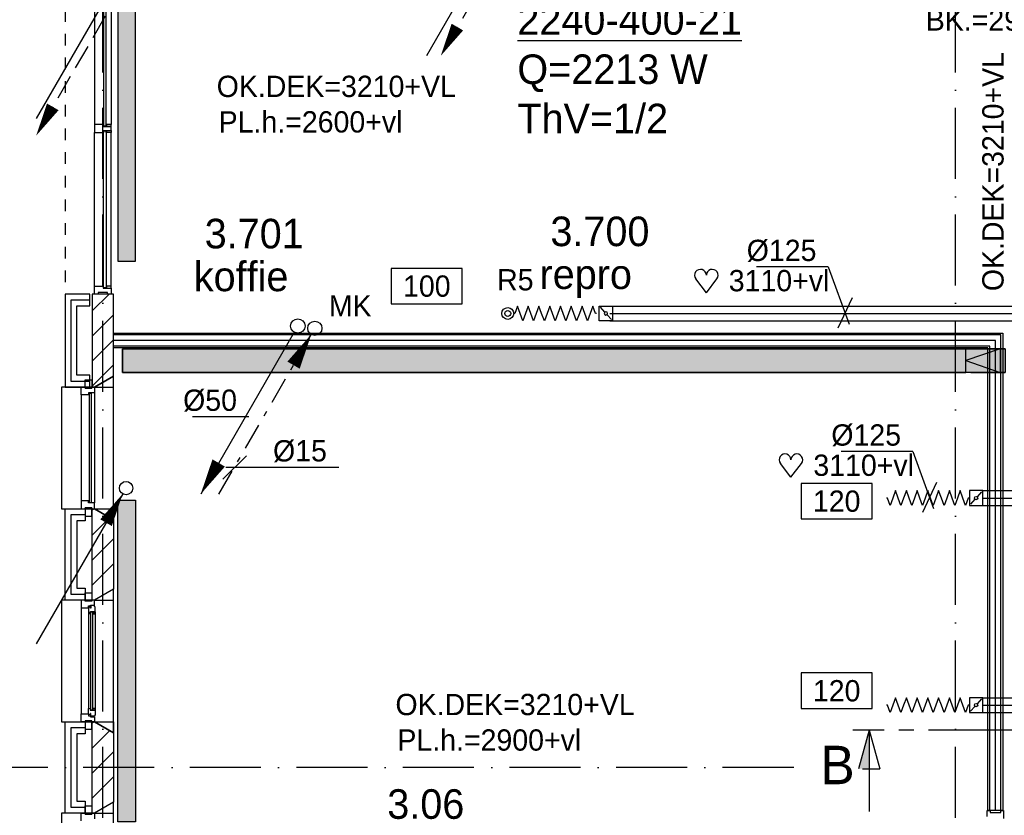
# Model space of a CAD drawing. Extents: x -36528 to 124080, y 290752 to 374852.
# Tile 27 of 66: x 44441 to 52758, y 328867 to 335591. Entities that reach past the tile are written whole.
import ezdxf
from ezdxf.enums import TextEntityAlignment as Align

# ---------------------------------------------------------------- set-up
doc = ezdxf.new("R2010")
doc.units = 0
doc.header["$LTSCALE"] = 100
for name, pattern in [('CENTER2', [11.25, 7.5, -1.25, 1.25, -1.25]), ('DASHDOT', [9, 6, -1.5, 0, -1.5]), ('HIDDEN', [2, 1, -1]), ('LURETOUR', [6, 4, -2])]:
    doc.linetypes.add(name, pattern=pattern)
doc.layers.get('0').update_dxf_attribs({"linetype": 'CONTINUOUS'})
for name, color, linetype in [('AL$2----_STEMPEL', 7, 'CONTINUOUS'), ('AL$7----_STRAMIEN', 1, 'DASHDOT'), ('AL$8----_HULPLIJNEN', 2, 'CONTINUOUS'), ('AL21----_BUITENWAND', 4, 'CONTINUOUS'), ('AL21K---_ISOLATIE', 1, 'CONTINUOUS'), ('AL22----_BINNENWAND', 7, 'CONTINUOUS'), ('AL27----_DAKEN', 7, 'CONTINUOUS'), ('AL28----_KONSTRUKTIE', 3, 'CONTINUOUS'), ('AL31----_BUITENKOZ', 7, 'CONTINUOUS'), ('AL32----_BINNENKOZ', 7, 'CONTINUOUS'), ('ALL-----_REFLIJNEN', 8, 'CONTINUOUS'), ('ALXA3---_VOLZWART', 14, 'CONTINUOUS'), ('ALXAB---_PREFABBETON', 1, 'CONTINUOUS'), ('ALXOU---_GLAS', 7, 'CONTINUOUS'), ('BOUW', 8, 'CONTINUOUS'), ('DOORSNEDE', 1, 'CONTINUOUS'), ('KABELGGOOT1', 8, 'CONTINUOUS'), ('WI561---', 1, 'CONTINUOUS'), ('WL524---', 4, 'CONTINUOUS'), ('WL531---', 4, 'CONTINUOUS'), ('WL5448--', 4, 'CONTINUOUS'), ('WL561---', 4, 'CONTINUOUS'), ('WL561---_AANVOER', 4, 'CONTINUOUS'), ('WL561---_RETOUR', 4, 'CONTINUOUS'), ('WL570---', 3, 'CONTINUOUS'), ('WL570---_HARTLIJN', 7, 'CONTINUOUS'), ('WL570---_RETOUR', 3, 'CONTINUOUS'), ('WM570---', 1, 'CONTINUOUS')]:
    doc.layers.add(name, color=color, linetype=linetype)
doc.styles.add('BURO-018', font='BUROFONT.shx', dxfattribs={"height": 180})
doc.styles.add('BURO-025', font='BUROFONT.shx', dxfattribs={"height": 250})
doc.styles.add('BURO-050', font='BUROFONT.shx', dxfattribs={"height": 500})

# ---------------------------------------------------------------- blocks, each defined once
blk = doc.blocks.new('2322401')
at = {"color": 0, "linetype": 'CONTINUOUS'}
for p, q in [((-0.5, 0.5, 1), (-0.5, 0.5)), ((-0.5, 0.5, 1), (-0.5, -0.5, 1)), ((0.5, 0.5, 1), (-0.5, 0.5, 1)), ((0.5, 0.5), (-0.5, 0.5)), ((-0.5, 0.5), (-0.5, -0.5)), ((0.5, 0.5, 1), (0.5, 0.5)), ((0.5, -0.5, 1), (0.5, 0.5, 1)), ((0.5, -0.5), (0.5, 0.5)), ((-0.5, -0.5, 1), (-0.5, -0.5)), ((-0.5, -0.5, 1), (0.5, -0.5, 1)), ((-0.5, -0.5), (0.5, -0.5)), ((0.5, -0.5, 1), (0.5, -0.5))]:
    blk.add_line(p, q, dxfattribs=at)
blk = doc.blocks.new('CVHATCH1')
at = {"color": 0, "linetype": 'CONTINUOUS'}
blk.add_solid([(-0.5, -0.5), (0.5, -0.5), (-0.5, 0.5), (0.5, 0.5)], dxfattribs=at)
blk = doc.blocks.new('LDV2108')
at = {"color": 0, "linetype": 'CONTINUOUS'}
for p, q in [((-0.25, -0.433), (-1.187, -2.057)), ((-1.562, -2.706), (-2.5, -4.33)), ((-2.875, -4.98), (-3.812, -6.603)), ((-4.187, -7.253), (-5.125, -8.877)), ((-5.5, -9.526), (-6.437, -11.15))]:
    blk.add_line(p, q, dxfattribs=at)
blk.add_lwpolyline([(-6.75, -11.691, 0, 1, 0), (-5.5, -9.526, 1, 1, 0)], format="xyseb", dxfattribs=at)
blk.add_circle((0, 0), 0.5, dxfattribs=at)
blk = doc.blocks.new('LDV4107')
at = {"color": 0, "linetype": 'CONTINUOUS'}
blk.add_line((-0.25, -0.433), (-6.75, -11.691), dxfattribs=at)
blk.add_lwpolyline([(-0.25, -0.433, 0, 1, 0), (-1.5, -2.598, 1, 1, 0)], format="xyseb", dxfattribs=at)
blk.add_circle((0, 0), 0.5, dxfattribs=at)
blk = doc.blocks.new('LU-1D-K-7D')
at = {"color": 0, "linetype": 'CONTINUOUS'}
for p, q in [((-0.5, 62.5), (0.5, 62.5)), ((-0.5, -62.5), (0.5, -62.5))]:
    blk.add_line(p, q, dxfattribs=at)
at = {"layer": 'WL570---_HARTLIJN', "linetype": 'CENTER2'}
blk.add_line((-0.5, 0), (0.5, 0), dxfattribs=at)
blk = doc.blocks.new('LU-ORND')
at = {"color": 0, "linetype": 'CONTINUOUS'}
for p, q in [((-3, 1.5), (-3, -1.5)), ((3, 1.5), (-3, 1.5)), ((3, -1.5), (3, 1.5)), ((-3, -1.5), (3, -1.5))]:
    blk.add_line(p, q, dxfattribs=at)
blk = doc.blocks.new('LU-1D-F-7D2BC')
at = {"color": 0, "linetype": 'CONTINUOUS'}
for p, q in [((-350, 0), (-341.2, 0)), ((-341.2, 0), (-318.5, 62.5)), ((-318.5, 62.5), (-295.7, 0)), ((-295.7, 0), (-273, -62.5)), ((-273, -62.5), (-250.2, 0)), ((-250.2, 0), (-227.5, 62.5)), ((-227.5, 62.5), (-204.7, 0)), ((-204.7, 0), (-182, -62.5)), ((-182, -62.5), (-159.2, 0)), ((-159.2, 0), (-136.5, 62.5)), ((-136.5, 62.5), (-113.7, 0)), ((-113.7, 0), (-91, -62.5)), ((-91, -62.5), (-68.2, 0)), ((-68.2, 0), (-45.5, 62.5)), ((-45.5, 62.5), (-22.7, 0)), ((-22.7, 0), (0, -62.5)), ((0, -62.5), (22.7, 0)), ((22.7, 0), (45.5, 62.5)), ((45.5, 62.5), (68.2, 0)), ((68.2, 0), (91, -62.5)), ((91, -62.5), (113.7, 0)), ((113.7, 0), (136.5, 62.5)), ((136.5, 62.5), (159.2, 0)), ((159.2, 0), (182, -62.5)), ((182, -62.5), (204.7, 0)), ((204.7, 0), (227.5, 62.5)), ((227.5, 62.5), (250.2, 0)), ((250.2, 0), (273, -62.5)), ((273, -62.5), (295.7, 0)), ((295.7, 0), (318.5, 62.5)), ((318.5, 62.5), (341.2, 0)), ((341.2, 0), (350, 0))]:
    blk.add_line(p, q, dxfattribs=at)
blk = doc.blocks.new('LU-1D-KL-7D70')
at = {"color": 0, "linetype": 'CONTINUOUS'}
for p, q in [((-56.4, 62.5), (-56.4, -62.5)), ((56.4, 62.5), (-56.4, 62.5)), ((47, 52), (9.5, 10.5)), ((56.4, -62.5), (56.4, 62.5)), ((-56.4, -62.5), (56.4, -62.5)), ((-9.5, -10.5), (-47, -52))]:
    blk.add_line(p, q, dxfattribs=at)
blk.add_circle((0, 0), 14.1, dxfattribs=at)
blk = doc.blocks.new('*U30', base_point=(73844.3, 38488.7))
at = {"layer": 'WM570---', "linetype": 'CONTINUOUS'}
for p, q in [((73703.4, 38877), (73097, 38877)), ((73703.4, 38877), (73878.4, 38394.7)), ((73904, 38616.4), (73784.6, 38361))]:
    blk.add_line(p, q, dxfattribs=at)
at = {"layer": 'WM570---', "linetype": 'CONTINUOUS', "style": 'BURO-018'}
blk.add_text('%%c125', height=180, dxfattribs=at).set_placement((73603.4, 38927), align=Align.RIGHT)
blk = doc.blocks.new('HART')
at = {"color": 1}
for q in [(-39.7, 52.4), (39.7, 52.4)]:
    blk.add_line((0, 0), q, dxfattribs=at)
for centre, start, end in [((-22.1, 65.7), 0, 217.1867), ((22.1, 65.7), 322.8133, 180)]:
    blk.add_arc(centre, 22.1, start, end, dxfattribs=at)
blk = doc.blocks.new('LU-ORNAM-646410')
at = {"color": 0, "linetype": 'CONTINUOUS'}
for radius in [50, 25]:
    blk.add_circle((0, 0), radius, dxfattribs=at)
blk = doc.blocks.new('A$C1BA57ECC')
at = {"layer": 'WL570---_RETOUR', "rotation": 269.9999999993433}
blk.add_blockref('LU-ORNAM-646410', (50, 50), dxfattribs=at)
blk = doc.blocks.new('EH100001')
at = {"linetype": 'BYBLOCK'}
for p, q in [((1, 0.5, 1), (0, 0.5, 1)), ((0, -0.5, 1), (1, -0.5, 1))]:
    blk.add_line(p, q, dxfattribs=at)
blk.add_lwpolyline([(0, -0.5), (1, 0), (0, 0.5)], dxfattribs=at)
blk.add_lwpolyline([(0, -0.5), (1, 0), (0, 0.5)], dxfattribs=at)
blk.add_lwpolyline([(1, -0.5), (0, -0.5), (0, 0.5), (1, 0.5)], close=True, dxfattribs=at)
at = {"linetype": 'BYBLOCK', "invisible_edges": 15}
for points in [[(1, -0.5), (0, -0.5), (0, 0.5), (1, 0.5)], [(0, 0.5), (1, 0.5), (1, 0.5, 1), (0, 0.5, 1)], [(0, -0.5, 1), (1, -0.5, 1), (1, -0.5), (0, -0.5)]]:
    blk.add_3dface(points, dxfattribs=at)
blk = doc.blocks.new('EH100000')
at = {"linetype": 'BYBLOCK'}
for p, q in [((1, 0.5), (0, 0.5)), ((1, 0.5, 1), (0, 0.5, 1)), ((0, -0.5, 1), (1, -0.5, 1)), ((1, -0.5), (0, -0.5))]:
    blk.add_line(p, q, dxfattribs=at)
at = {"linetype": 'BYBLOCK', "invisible_edges": 15}
for points in [[(1, -0.5), (0, -0.5), (0, 0.5), (1, 0.5)], [(0, 0.5), (1, 0.5), (1, 0.5, 1), (0, 0.5, 1)], [(0, -0.5, 1), (1, -0.5, 1), (1, -0.5), (0, -0.5)]]:
    blk.add_3dface(points, dxfattribs=at)
blk = doc.blocks.new('EH100005')
blk.add_lwpolyline([(-1, -0.5), (0, -0.5), (0, 0.5), (-1, 0.5)])
blk = doc.blocks.new('A$C7963572E')
at = {"layer": 'KABELGGOOT1'}
h = blk.add_hatch(dxfattribs=at)
h.set_pattern_fill('DOTS', color=256, scale=40, style=0)
h.set_pattern_definition([(0, (-45308.325, 84550.306), (31.75, 63.5), [0, -63.5])])
h.paths.add_polyline_path([(7123.5, 22449), (7456.6, 22449), (7456.6, 22650), (0, 22650), (0, 22449)])
at = {"layer": 'KABELGGOOT1', "elevation": 3650}
blk.add_lwpolyline([(0, 22650), (7456.6, 22650), (7456.6, 22449), (0, 22449)], close=True, dxfattribs=at)
at = {"layer": 'KABELGGOOT1', "xscale": 60, "yscale": 200, "zscale": 60, "rotation": 180}
blk.add_blockref('EH100005', (0, 22550, 3650), dxfattribs=at)
at = {"layer": 'KABELGGOOT1', "xscale": 7121.000000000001, "yscale": 200, "zscale": 60}
blk.add_blockref('EH100000', (2.5, 22549, 3040), dxfattribs=at)
at = {"layer": 'KABELGGOOT1', "extrusion": (0.707107, 0, 0.707107), "xscale": 410.1219330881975, "yscale": 200, "zscale": 60, "rotation": 90}
blk.add_blockref('EH100001', (22550, -3297.9, 7187), dxfattribs=at)
blk = doc.blocks.new('LDV4109')
at = {"color": 0, "linetype": 'CONTINUOUS'}
for p, q in [((-1.125, -1.949), (-0.25, -0.433)), ((-1.688, -2.923), (-1.5, -2.598)), ((-3, -5.196), (-2.063, -3.572)), ((-3.563, -6.17), (-3.375, -5.846)), ((-4.875, -8.444), (-3.938, -6.82)), ((-5.438, -9.418), (-5.25, -9.093)), ((-6.75, -11.691), (-5.813, -10.068))]:
    blk.add_line(p, q, dxfattribs=at)
blk.add_lwpolyline([(-0.25, -0.433, 0, 1, 0), (-1.5, -2.598, 1, 1, 0)], format="xyseb", dxfattribs=at)
blk.add_circle((0, 0), 0.5, dxfattribs=at)
blk = doc.blocks.new('LDV2121')
at = {"color": 0, "linetype": 'CONTINUOUS'}
blk.add_line((-0.25, -0.433), (-6.75, -11.691), dxfattribs=at)
blk.add_lwpolyline([(-6.75, -11.691, 0, 1, 0), (-5.5, -9.526, 1, 1, 0)], format="xyseb", dxfattribs=at)
blk.add_circle((0, 0), 0.5, dxfattribs=at)
blk = doc.blocks.new('CVRINFO2')
at = {"color": 0, "linetype": 'CONTINUOUS', "style": 'BURO-025'}
for tag, p in [('CV_TEXT125', (0, 0)), ('CV_TEXT225', (0, -4.167)), ('CV_TEXT325', (0, -8.333)), ('CV_TEXT425', (0, -12.5))]:
    blk.add_attdef(tag, p, '', height=2.5, dxfattribs=at)

msp = doc.modelspace()

# ---------------------------------------------------------------- linework, layer by layer
at = {"layer": 'AL$2----_STEMPEL', "color": 8}
for p, q in [((45103.848, 334705.157), (45074.348, 334705.157)), ((45074.348, 334705.157), (45074.348, 334638.157)), ((45146.348, 334705.157), (45103.848, 334705.157)), ((45146.348, 334688.157), (45146.348, 334705.157)), ((45175.348, 334688.157), (45146.348, 334688.157)), ((45146.348, 334638.157), (45146.348, 334655.157)), ((45146.348, 334655.157), (45213.348, 334655.157)), ((45213.348, 334688.157), (45175.348, 334688.157)), ((45213.348, 334655.157), (45213.348, 334688.157)), ((45074.348, 334638.157), (45146.348, 334638.157))]:
    msp.add_line(p, q, dxfattribs=at)
at = {"layer": 'AL$7----_STRAMIEN', "color": 1}
msp.add_line((45144.348, 302741.907), (45144.348, 356571.726), dxfattribs=at)
for points in [[(52344.348, 302741.907), (52344.348, 371420.208)], [(50978.475, 329271.726), (14844.348, 329271.726), (-6306.538, 329271.726)]]:
    msp.add_lwpolyline(points, dxfattribs=at)
at = {"layer": 'AL$8----_HULPLIJNEN', "color": 8}
for p, q in [((45234.348, 332579.102), (45074.348, 332486.726)), ((45234.348, 332486.726), (45234.348, 332579.102)), ((45074.348, 332486.726), (45234.348, 332486.726)), ((45074.348, 331456.726), (45234.348, 331456.726)), ((45234.348, 331364.35), (45074.348, 331456.726)), ((45234.348, 331456.726), (45234.348, 331364.35)), ((45234.348, 330779.102), (45074.348, 330686.726)), ((45234.348, 330686.726), (45234.348, 330779.102)), ((45074.348, 330686.726), (45234.348, 330686.726)), ((45074.348, 329656.726), (45234.348, 329656.726)), ((45234.348, 329564.35), (45074.348, 329656.726)), ((45234.348, 329656.726), (45234.348, 329564.35)), ((45234.348, 328979.102), (45074.348, 328886.726)), ((45234.348, 328886.726), (45234.348, 328979.102)), ((45074.348, 328886.726), (45234.348, 328886.726))]:
    msp.add_line(p, q, dxfattribs=at)
at = {"layer": 'AL21----_BUITENWAND', "color": 8}
for p, q in [((45034.348, 333271.725), (44824.348, 333271.725)), ((44824.348, 333271.725), (44824.348, 332486.726)), ((45034.348, 333171.725), (45034.348, 333271.725)), ((44924.348, 332586.726), (44924.348, 333171.725)), ((44924.348, 333171.725), (45034.348, 333171.725)), ((45034.348, 332586.726), (44924.348, 332586.726)), ((45034.348, 332486.726), (45034.348, 332586.726)), ((44824.348, 332486.726), (45034.348, 332486.726)), ((44824.348, 330686.726), (44824.348, 331456.726)), ((44824.348, 331456.726), (44993.349, 331456.726)), ((44993.349, 331456.726), (44993.349, 331356.726)), ((44993.349, 331356.726), (44924.348, 331356.726)), ((44924.348, 331356.726), (44924.348, 330786.726)), ((44924.348, 330786.726), (44993.349, 330786.726)), ((44993.349, 330786.726), (44993.349, 330686.726)), ((44993.349, 330686.726), (44824.348, 330686.726)), ((44824.348, 328886.726), (44824.348, 329656.726)), ((44824.348, 329656.726), (44993.349, 329656.726)), ((44993.349, 329656.726), (44993.349, 329556.726)), ((44993.349, 329556.726), (44924.348, 329556.726)), ((44924.348, 329556.726), (44924.348, 328986.726)), ((44924.348, 328986.726), (44993.349, 328986.726)), ((44993.349, 328986.726), (44993.349, 328886.726)), ((44993.349, 328886.726), (44824.348, 328886.726))]:
    msp.add_line(p, q, dxfattribs=at)
at = {"layer": 'AL21K---_ISOLATIE', "color": 8, "linetype": 'CONTINUOUS'}
for p, q in [((45054.348, 330786.726), (45054.348, 331356.726)), ((45054.348, 328986.726), (45054.348, 329556.726))]:
    msp.add_line(p, q, dxfattribs=at)
at = {"layer": 'AL22----_BINNENWAND', "color": 8}
for p, q in [((45234.348, 332816.725), (45234.348, 332941.725)), ((45234.348, 332941.725), (52744.348, 332941.725)), ((52744.348, 332941.725), (52744.349, 328907.726)), ((52619.348, 332816.725), (45234.348, 332816.725)), ((52619.349, 328907.726), (52619.348, 332816.725)), ((52744.349, 328907.726), (52619.349, 328907.726))]:
    msp.add_line(p, q, dxfattribs=at)
at = {"layer": 'AL22----_BINNENWAND', "color": 8, "linetype": 'CONTINUOUS'}
for p, q in [((52729.348, 332926.725), (45234.348, 332926.725)), ((52729.349, 328907.726), (52729.348, 332926.725)), ((52634.348, 332831.725), (45234.348, 332831.725)), ((52634.349, 328907.726), (52634.348, 332831.725))]:
    msp.add_line(p, q, dxfattribs=at)
at = {"layer": 'AL27----_DAKEN', "color": 8, "linetype": 'HIDDEN'}
msp.add_line((44824.348, 336071.726), (44824.348, 333271.725), dxfattribs=at)
at = {"layer": 'AL28----_KONSTRUKTIE', "color": 8, "linetype": 'CONTINUOUS'}
for p, q in [((45234.348, 333271.725), (45054.348, 333271.725)), ((45054.348, 333271.725), (45054.348, 332486.726)), ((45234.348, 332579.102), (45234.348, 333271.725)), ((45074.348, 332486.726), (45234.348, 332579.102)), ((45054.348, 332486.726), (45074.348, 332486.726))]:
    msp.add_line(p, q, dxfattribs=at)
at = {"layer": 'AL28----_KONSTRUKTIE', "color": 8}
for p, q in [((45054.348, 331456.726), (45074.348, 331456.726)), ((45054.348, 330686.726), (45054.348, 331456.726)), ((45074.348, 331456.726), (45234.348, 331364.35)), ((45234.348, 331364.35), (45234.348, 330779.102)), ((45234.348, 330779.102), (45074.348, 330686.726)), ((45074.348, 330686.726), (45054.348, 330686.726)), ((45054.348, 329656.726), (45074.348, 329656.726)), ((45054.348, 328886.726), (45054.348, 329656.726)), ((45074.348, 329656.726), (45234.348, 329564.35)), ((45234.348, 329564.35), (45234.348, 328979.102)), ((45234.348, 328979.102), (45074.348, 328886.726)), ((45074.348, 328886.726), (45054.348, 328886.726))]:
    msp.add_line(p, q, dxfattribs=at)
at = {"layer": 'AL31----_BUITENKOZ', "color": 8}
for p, q in [((45074.348, 336004.657), (45074.348, 334705.157)), ((45213.348, 336004.657), (45213.348, 334705.157)), ((45150.348, 334705.157), (45146.348, 334705.157)), ((45146.348, 334705.157), (45146.348, 334688.157)), ((45146.348, 334688.157), (45175.348, 334688.157)), ((45146.348, 334638.157), (45146.348, 334655.157)), ((45146.348, 334655.157), (45175.348, 334655.157)), ((45150.348, 334692.157), (45150.348, 334705.157)), ((45171.348, 334692.157), (45150.348, 334692.157)), ((45171.348, 334651.157), (45150.348, 334651.157)), ((45150.348, 334651.157), (45150.348, 334638.157)), ((45175.348, 334705.157), (45171.348, 334705.157)), ((45171.348, 334705.157), (45171.348, 334692.157)), ((45171.348, 334638.157), (45171.348, 334651.157)), ((45213.348, 334705.157), (45175.348, 334705.157)), ((45175.348, 334705.157), (45175.348, 334688.157)), ((45175.348, 334688.157), (45175.348, 334705.157)), ((45175.348, 334688.157), (45213.348, 334688.157)), ((45175.348, 334655.157), (45213.348, 334655.157)), ((45175.348, 334638.157), (45175.348, 334655.157)), ((45175.348, 334655.157), (45175.348, 334638.157)), ((45213.348, 334688.157), (45213.348, 334705.157)), ((45213.348, 334655.157), (45213.348, 334638.157)), ((45074.348, 333338.657), (45074.348, 334638.157)), ((45150.348, 334638.157), (45146.348, 334638.157)), ((45175.348, 334638.157), (45171.348, 334638.157)), ((45213.348, 334638.157), (45175.348, 334638.157)), ((45213.348, 333338.657), (45213.348, 334638.157)), ((45074.348, 333271.726), (45074.348, 333338.726)), ((45074.348, 333338.726), (45146.348, 333338.726)), ((45146.348, 333338.726), (45146.348, 333321.726)), ((45150.348, 333338.726), (45146.348, 333338.726)), ((45146.348, 333338.726), (45146.348, 333321.726)), ((45146.348, 333321.726), (45213.348, 333321.726)), ((45146.348, 333321.726), (45175.348, 333321.726)), ((45150.348, 333325.726), (45150.348, 333338.726)), ((45171.348, 333325.726), (45150.348, 333325.726)), ((45175.348, 333338.726), (45171.348, 333338.726)), ((45171.348, 333338.726), (45171.348, 333325.726)), ((45213.348, 333338.726), (45175.348, 333338.726)), ((45175.348, 333338.726), (45175.348, 333321.726)), ((45175.348, 333321.726), (45175.348, 333338.726)), ((45175.348, 333321.726), (45213.348, 333321.726)), ((45213.348, 333321.726), (45213.348, 333338.726)), ((45213.348, 333321.726), (45213.348, 333271.726)), ((45103.848, 333271.726), (45074.348, 333271.726)), ((45183.848, 333285.726), (45103.848, 333285.726)), ((45103.848, 333285.726), (45103.848, 333271.726)), ((45183.848, 333271.726), (45183.848, 333285.726)), ((45213.348, 333271.726), (45183.848, 333271.726)), ((45234.348, 332579.102), (45074.348, 332486.726)), ((45234.348, 331364.35), (45234.348, 332579.102)), ((45074.348, 332486.726), (44794.348, 332486.726)), ((44794.348, 332486.726), (44794.348, 331456.726)), ((44993.349, 332476.726), (44993.349, 332547.726)), ((44993.349, 332547.726), (45049.349, 332547.726)), ((45049.349, 332547.726), (45049.349, 332476.726)), ((44960.348, 332419.726), (44960.348, 331523.726)), ((45049.349, 332476.726), (44993.349, 332476.726)), ((45074.348, 332436.726), (45074.348, 331506.726)), ((44794.348, 331456.726), (45074.348, 331456.726)), ((45049.349, 331466.726), (44993.349, 331466.726)), ((44993.349, 331466.726), (44993.349, 331395.726)), ((45049.349, 331395.726), (45049.349, 331466.726)), ((45074.348, 331456.726), (45234.348, 331364.35)), ((44993.349, 331395.726), (45049.349, 331395.726)), ((44993.349, 330676.726), (44993.349, 330747.726)), ((44993.349, 330747.726), (45049.349, 330747.726)), ((45049.349, 330747.726), (45049.349, 330676.726)), ((45234.348, 330779.102), (45074.348, 330686.726)), ((45234.348, 329564.35), (45234.348, 330779.102)), ((45074.348, 330686.726), (44794.348, 330686.726)), ((44794.348, 330686.726), (44794.348, 329656.726)), ((44993.349, 330686.726), (44960.348, 330686.726)), ((44960.348, 330686.726), (44960.348, 330619.726)), ((44993.349, 330676.726), (44993.349, 330686.726)), ((45049.349, 330676.726), (44993.349, 330676.726)), ((45049.349, 330676.726), (44993.349, 330676.726)), ((45074.348, 330686.726), (45049.349, 330686.726)), ((45049.349, 330686.726), (45049.349, 330676.726)), ((45074.348, 330642.726), (45074.348, 330686.726)), ((44960.348, 330619.726), (44960.348, 329723.726)), ((44960.348, 330619.726), (45023.348, 330619.726)), ((45023.348, 330619.726), (45023.348, 330636.726)), ((45023.348, 330636.726), (45038.348, 330636.726)), ((45038.348, 330625.042), (45023.348, 330625.042)), ((45023.348, 330625.042), (45023.348, 330619.726)), ((45023.348, 330619.726), (45023.348, 330572.601)), ((45023.348, 330572.601), (45023.348, 329770.851)), ((45023.348, 330572.601), (45036.348, 330570.542)), ((45036.348, 330570.542), (45036.348, 330587.542)), ((45036.348, 330587.542), (45077.348, 330587.542)), ((45038.348, 330636.726), (45038.348, 330642.726)), ((45038.348, 330642.726), (45074.348, 330642.726)), ((45038.348, 330617.042), (45038.348, 330625.042)), ((45043.348, 330617.042), (45038.348, 330617.042)), ((45073.107, 330639.542), (45043.348, 330639.542)), ((45043.348, 330639.542), (45043.348, 330617.042)), ((45075.052, 330587.542), (45061.52, 330587.542)), ((45061.52, 330587.542), (45061.52, 330570.542)), ((45061.52, 330570.542), (45075.052, 330570.542)), ((45073.107, 330632.477), (45073.107, 330639.542)), ((45077.348, 330630.028), (45073.107, 330632.477)), ((45075.052, 330570.542), (45075.052, 330587.542)), ((45077.348, 330587.542), (45077.348, 330630.028)), ((45077.348, 330587.542), (45077.348, 329755.91)), ((45023.348, 329770.851), (45036.348, 329772.91)), ((45023.348, 329723.726), (45023.348, 329770.851)), ((45036.348, 329772.91), (45036.348, 329755.91)), ((45036.348, 329755.91), (45077.348, 329755.91)), ((45061.52, 329755.91), (45061.52, 329772.91)), ((45061.52, 329772.91), (45075.052, 329772.91)), ((45075.052, 329755.91), (45061.52, 329755.91)), ((45075.052, 329772.91), (45075.052, 329755.91)), ((45077.348, 329755.91), (45077.348, 329713.424)), ((44794.348, 329656.726), (45074.348, 329656.726)), ((44960.348, 329656.726), (44960.348, 329723.726)), ((44960.348, 329723.726), (45023.348, 329723.726)), ((44993.349, 329656.726), (44960.348, 329656.726)), ((45049.349, 329666.726), (44993.349, 329666.726)), ((44993.349, 329666.726), (44993.349, 329595.726)), ((45049.349, 329666.726), (44993.349, 329666.726)), ((44993.349, 329666.726), (44993.349, 329656.726)), ((45023.348, 329723.726), (45023.348, 329706.726)), ((45023.348, 329718.41), (45023.348, 329723.726)), ((45038.348, 329718.41), (45023.348, 329718.41)), ((45023.348, 329706.726), (45038.348, 329706.726)), ((45043.348, 329726.41), (45038.348, 329726.41)), ((45038.348, 329726.41), (45038.348, 329718.41)), ((45038.348, 329706.726), (45038.348, 329700.726)), ((45038.348, 329700.726), (45074.348, 329700.726)), ((45043.348, 329703.91), (45043.348, 329726.41)), ((45073.107, 329703.91), (45043.348, 329703.91)), ((45049.349, 329595.726), (45049.349, 329666.726)), ((45049.349, 329656.726), (45049.349, 329666.726)), ((45074.348, 329656.726), (45049.349, 329656.726)), ((45077.348, 329713.424), (45073.107, 329710.975)), ((45073.107, 329710.975), (45073.107, 329703.91)), ((45074.348, 329700.726), (45074.348, 329656.726)), ((45074.348, 329656.726), (45234.348, 329564.35)), ((44993.349, 329595.726), (45049.349, 329595.726)), ((44993.349, 328876.726), (44993.349, 328947.726)), ((44993.349, 328947.726), (45049.349, 328947.726)), ((45049.349, 328947.726), (45049.349, 328876.726)), ((45234.348, 328979.102), (45074.348, 328886.726)), ((45234.348, 327764.35), (45234.348, 328979.102)), ((45074.348, 328886.726), (44794.348, 328886.726)), ((44794.348, 328886.726), (44794.348, 327856.726)), ((45049.349, 328876.726), (44993.349, 328876.726))]:
    msp.add_line(p, q, dxfattribs=at)
at = {"layer": 'AL31----_BUITENKOZ', "color": 8, "linetype": 'CONTINUOUS'}
for p, q in [((44960.348, 332419.726), (44960.348, 332486.726)), ((44960.348, 332486.726), (44993.349, 332486.726)), ((44993.349, 332486.726), (44993.349, 332476.726)), ((45049.349, 332476.726), (45049.349, 332486.726)), ((45049.349, 332486.726), (45049.349, 332486.726)), ((45049.349, 332486.726), (45074.348, 332486.726)), ((45074.348, 332486.726), (45074.348, 332436.726)), ((45023.348, 332419.726), (44960.348, 332419.726)), ((44960.348, 332419.726), (44960.348, 332419.726)), ((44960.348, 332419.726), (44960.348, 332419.726)), ((44960.348, 332419.726), (44960.348, 332419.726)), ((44960.348, 332419.726), (44960.348, 332419.726)), ((44993.349, 332476.726), (45049.349, 332476.726)), ((45074.348, 332436.726), (45023.348, 332436.726)), ((45023.348, 332436.726), (45023.348, 332419.726)), ((45048.348, 332431.726), (45027.348, 332431.726)), ((45027.348, 332431.726), (45027.348, 331511.726)), ((45048.348, 331511.726), (45048.348, 332431.726)), ((45074.348, 332436.726), (45074.348, 332436.726)), ((45023.348, 331523.726), (44960.348, 331523.726)), ((44960.348, 331523.726), (44960.348, 331523.726)), ((44960.348, 331523.726), (44960.348, 331523.726)), ((44960.348, 331523.726), (44960.348, 331523.726)), ((44960.348, 331523.726), (44960.348, 331523.726)), ((44960.348, 331523.726), (44960.348, 331456.726)), ((45023.348, 331506.726), (45023.348, 331523.726)), ((45074.348, 331506.726), (45023.348, 331506.726)), ((45027.348, 331511.726), (45048.348, 331511.726)), ((45074.348, 331506.726), (45074.348, 331506.726)), ((45074.348, 331456.726), (45074.348, 331506.726)), ((44960.348, 331456.726), (44993.349, 331456.726)), ((44993.349, 331456.726), (44993.349, 331466.726)), ((44993.349, 331466.726), (45049.349, 331466.726)), ((45049.349, 331466.726), (45049.349, 331456.726)), ((45049.349, 331456.726), (45049.349, 331456.726)), ((45049.349, 331456.726), (45074.348, 331456.726)), ((45059.348, 330585.542), (45038.348, 330585.542)), ((45038.348, 330585.542), (45038.348, 329757.91)), ((45059.348, 329757.91), (45059.348, 330585.542)), ((45038.348, 329757.91), (45059.348, 329757.91)), ((44960.348, 328819.726), (44960.348, 328886.726)), ((44960.348, 328886.726), (44993.349, 328886.726)), ((44993.349, 328886.726), (44993.349, 328876.726)), ((44993.349, 328876.726), (45049.349, 328876.726)), ((45049.349, 328876.726), (45049.349, 328886.726)), ((45049.349, 328886.726), (45049.349, 328886.726)), ((45049.349, 328886.726), (45074.348, 328886.726)), ((45074.348, 328886.726), (45074.348, 328836.726))]:
    msp.add_line(p, q, dxfattribs=at)
at = {"layer": 'AL32----_BINNENKOZ', "color": 8}
for p, q in [((52612.349, 328907.726), (52637.349, 328907.726)), ((52612.349, 328857.726), (52612.349, 328907.726)), ((52637.349, 328907.726), (52637.349, 328891.726)), ((52729.349, 328891.726), (52729.349, 328907.726)), ((52729.349, 328907.726), (52751.349, 328907.726)), ((52751.349, 328907.726), (52751.349, 328840.726)), ((52637.349, 328891.726), (52729.349, 328891.726))]:
    msp.add_line(p, q, dxfattribs=at)
at = {"layer": 'ALL-----_REFLIJNEN', "color": 8, "linetype": 'CONTINUOUS'}
for p, q in [((45034.348, 333221.725), (44874.348, 333221.725)), ((44874.348, 333221.725), (44874.348, 332536.726)), ((52681.848, 332879.225), (45234.348, 332879.225)), ((52681.849, 328907.726), (52681.848, 332879.225)), ((44874.348, 332536.726), (45034.348, 332536.726)), ((44993.349, 331406.726), (44874.348, 331406.726)), ((44874.348, 331406.726), (44874.348, 330736.726)), ((44874.348, 330736.726), (44993.349, 330736.726)), ((44993.349, 329606.726), (44874.348, 329606.726)), ((44874.348, 329606.726), (44874.348, 328936.726)), ((44874.348, 328936.726), (44993.349, 328936.726))]:
    msp.add_line(p, q, dxfattribs=at)
at = {"layer": 'ALXA3---_VOLZWART', "color": 8}
for p, q in [((45034.348, 333221.725), (44874.348, 333221.725)), ((44874.348, 333221.725), (44874.348, 332536.726)), ((44874.348, 332536.726), (45034.348, 332536.726))]:
    msp.add_line(p, q, dxfattribs=at)
at = {"layer": 'ALXAB---_PREFABBETON', "color": 8}
for p, q in [((45054.348, 333129.653), (45196.421, 333271.725)), ((45054.348, 332917.521), (45234.348, 333097.521)), ((45054.348, 332705.389), (45234.348, 332885.389)), ((45054.348, 332493.257), (45234.348, 332673.256)), ((45054.348, 331447.63), (45063.444, 331456.726)), ((45054.348, 331235.498), (45201.922, 331383.071)), ((45054.348, 331023.366), (45234.348, 331203.366)), ((45054.348, 330811.234), (45234.348, 330991.234)), ((45054.348, 329647.63), (45063.444, 329656.726)), ((45054.348, 329435.498), (45201.922, 329583.071)), ((45054.348, 329223.366), (45234.348, 329403.366)), ((45054.348, 329011.234), (45234.348, 329191.234))]:
    msp.add_line(p, q, dxfattribs=at)
at = {"layer": 'ALXOU---_GLAS', "color": 8}
for p, q in [((45150.348, 336017.657), (45150.348, 334692.157)), ((45171.348, 334692.157), (45171.348, 336017.657)), ((45150.348, 334692.157), (45171.348, 334692.157)), ((45150.348, 334651.157), (45171.348, 334651.157)), ((45150.348, 333325.657), (45150.348, 334651.157)), ((45171.348, 334651.157), (45171.348, 333325.657)), ((45171.348, 333325.657), (45150.348, 333325.657))]:
    msp.add_line(p, q, dxfattribs=at)
at = {"layer": 'DOORSNEDE', "color": 220, "linetype": 'CENTER2'}
msp.add_line((56242.507, 329585.578), (51477.744, 329585.578), dxfattribs=at)
at = {"layer": 'DOORSNEDE', "color": 220}
for p, q in [((51616.044, 329585.578), (51525.771, 329260.471)), ((51616.044, 329585.578), (51706.318, 329260.471)), ((51616.044, 329585.578), (51616.044, 328899.239)), ((51560.397, 329260.471), (51706.318, 329260.471))]:
    msp.add_line(p, q, dxfattribs=at)
msp.add_solid([(51525.771, 329260.471), (51616.044, 329260.471), (51616.044, 329585.578)], dxfattribs=at)
at = {"layer": 'WM570---', "linetype": 'CONTINUOUS'}
for p, q in [((46376.524, 332235.369), (45900.179, 332235.369)), ((46358.325, 331906.45), (46156.995, 331708.991)), ((47135.973, 331807.72), (46183.281, 331807.72))]:
    msp.add_line(p, q, dxfattribs=at)

# ---------------------------------------------------------------- block references
at = {"linetype": 'CONTINUOUS'}
msp.add_blockref('A$C7963572E', (45308.325, 310160.891), dxfattribs=at)
at = {"layer": 'WI561---'}
ref = msp.add_blockref('CVRINFO2', (48644.794, 335464.154), dxfattribs=dict(at, xscale=100, yscale=100, zscale=100))
ref.add_attrib('CV_TEXT125', '%%u2240-400-21', (48644.794, 335464.154), dxfattribs={"layer": '0', "color": 2, "linetype": 'CONTINUOUS', "height": 250, "style": 'BURO-025'})
ref.add_attrib('CV_TEXT225', 'Q=2213 W', (48644.794, 335047.488), dxfattribs={"layer": '0', "color": 2, "linetype": 'CONTINUOUS', "height": 250, "style": 'BURO-025'})
ref.add_attrib('CV_TEXT325', 'ThV=1/2', (48644.794, 334630.821), dxfattribs={"layer": '0', "color": 2, "linetype": 'CONTINUOUS', "height": 250, "style": 'BURO-025'})
at = {"layer": 'WL524---', "color": 2, "xscale": 121.5, "yscale": 121.5, "zscale": 121.5}
msp.add_blockref('LDV2121', (46790.294, 333002.346), dxfattribs=at)
at = {"layer": 'WL531---', "color": 2, "xscale": 120, "yscale": 120, "zscale": 120}
msp.add_blockref('LDV4109', (46934.348, 332983.577), dxfattribs=at)
at = {"layer": 'WL561---', "yscale": 150}
for name, p, xscale, zscale, rotation in [('2322401', (45345.772, 334669.986), 2240, 400, 89.9999999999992), ('CVHATCH1', (45345.772, 334669.986), 2240, 2240, 89.9999999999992), ('2322401', (45345.772, 330171.726), -2720, 400, 89.9999999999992), ('CVHATCH1', (45345.772, 330171.726), -2720, 2720, 89.99999999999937)]:
    msp.add_blockref(name, p, dxfattribs=dict(at, xscale=xscale, zscale=zscale, rotation=rotation))
at = {"layer": 'WL561---_AANVOER', "color": 2, "xscale": 112.5, "yscale": 112.5, "zscale": 112.5}
for p in [(48637.163, 336601.511), (45339.544, 336070.326), (45339.544, 331632.49)]:
    msp.add_blockref('LDV4107', p, dxfattribs=at)
at = {"layer": 'WL561---_RETOUR', "color": 2, "xscale": 112.5, "yscale": 112.5, "zscale": 112.5}
for p in [(48756.761, 336600.527), (45339.662, 335926.059)]:
    msp.add_blockref('LDV2108', p, dxfattribs=at)
at = {"layer": 'WL570---', "rotation": 90}
msp.add_blockref('A$C1BA57ECC', (48613.551, 333058.581), dxfattribs=at)
at = {"layer": 'WL570---_RETOUR', "linetype": 'LURETOUR', "xscale": -1}
msp.add_blockref('LU-1D-F-7D2BC', (48963.551, 333108.581), dxfattribs=at)
at = {"layer": 'WL570---_RETOUR', "linetype": 'CONTINUOUS', "xscale": -1, "rotation": 180.0000000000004}
msp.add_blockref('LU-1D-KL-7D70', (49392.554, 333108.581), dxfattribs=at)
at = {"layer": 'WL570---_RETOUR', "linetype": 'LURETOUR'}
for p, xscale, rotation in [((51707.51, 333108.581), 4562.118395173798, 2.467232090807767e-12), ((53281.768, 331548.629), 1413.603025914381, 359.9999999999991), ((53306.768, 329798.629), 1463.603025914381, 359.9999999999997)]:
    msp.add_blockref('LU-1D-K-7D', p, dxfattribs=dict(at, xscale=xscale, rotation=rotation))
at = {"layer": 'WL570---_RETOUR', "linetype": 'LURETOUR', "rotation": 180}
for p in [(52112.066, 331548.629), (52112.066, 329798.629)]:
    msp.add_blockref('LU-1D-F-7D2BC', p, dxfattribs=at)
at = {"layer": 'WL570---_RETOUR', "linetype": 'CONTINUOUS', "rotation": 359.9999999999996}
for p in [(52518.516, 331548.629), (52518.516, 329798.629)]:
    msp.add_blockref('LU-1D-KL-7D70', p, dxfattribs=at)
at = {"layer": 'WM570---'}
for p in [(51411.762, 333113.157), (52126.269, 331553.205)]:
    msp.add_blockref('*U30', p, dxfattribs=at)
ref = msp.add_blockref('LU-ORND', (47879.854, 333339.886), dxfattribs=dict(at, xscale=100, yscale=100, zscale=100))
ref.add_attrib('LU_TEXT1', '100', dxfattribs={"layer": '0', "color": 1, "linetype": 'CONTINUOUS', "height": 180, "style": 'BURO-018'}).set_placement((47879.854, 333339.886), align=Align.MIDDLE)
at = {"layer": 'WM570---', "xscale": 2.25, "yscale": 2.25, "zscale": 2.25}
for p in [(50240.814, 333283.662), (50955.321, 331723.71)]:
    msp.add_blockref('HART', p, dxfattribs=at)
at = {"layer": 'WM570---'}
ref = msp.add_blockref('LU-ORND', (51341.692, 331522.4), dxfattribs=dict(at, xscale=100, yscale=100, zscale=100))
ref.add_attrib('LU_TEXT1', '120', dxfattribs={"layer": '0', "color": 1, "linetype": 'CONTINUOUS', "height": 180, "style": 'BURO-018'}).set_placement((51341.692, 331522.4), align=Align.MIDDLE)
ref = msp.add_blockref('LU-ORND', (51341.692, 329920.028), dxfattribs=dict(at, xscale=100, yscale=100, zscale=100))
ref.add_attrib('LU_TEXT1', '120', dxfattribs={"layer": '0', "color": 1, "linetype": 'CONTINUOUS', "height": 180, "style": 'BURO-018'}).set_placement((51341.692, 329920.028), align=Align.MIDDLE)

# ---------------------------------------------------------------- texts
at = {"layer": 'BOUW', "color": 1, "style": 'BURO-018'}
msp.add_text('OK.DEK=3210+VL', height=180, rotation=90, dxfattribs=at).set_placement((52751.39, 333297.091))
for s, p in [('OK.DEK=3210+VL', (46105.071, 334937.744)), ('PL.h.=2600+vl', (46121.602, 334637.744)), ('MK', (47052.36, 333082.984)), ('OK.DEK=3210+VL', (47614.981, 329713.706)), ('PL.h.=2900+vl', (47631.512, 329413.706))]:
    msp.add_text(s, height=180, dxfattribs=at).set_placement(p)
at = {"layer": 'BOUW', "style": 'BURO-025'}
for s, p in [('3.701', (46003.825, 333658.536)), ('3.700', (48923.862, 333677.309)), ('koffie', (45911.908, 333296.541)), ('repro', (48831.945, 333315.314)), ('3.06', (47545.983, 328837.538))]:
    msp.add_text(s, height=250, dxfattribs=at).set_placement(p)
at = {"layer": 'DOORSNEDE', "color": 2, "style": 'BURO-050'}
msp.add_text('B', height=325, dxfattribs=at).set_placement((51203.938, 329130.152))
at = {"layer": 'WL5448--', "color": 1, "style": 'BURO-018'}
msp.add_text('R5', height=180, dxfattribs=at).set_placement((48473.627, 333303.045))
at = {"layer": 'WM570---', "color": 1, "style": 'BURO-018'}
for s, p in [('BK.=2950+vl', (52094.512, 335499.268)), ('3110+vl', (50430.216, 333295.902)), ('3110+vl', (51144.723, 331735.95))]:
    msp.add_text(s, height=180, dxfattribs=at).set_placement(p)
at = {"layer": 'WM570---', "linetype": 'CONTINUOUS', "style": 'BURO-018'}
for s, p in [('%%c50', (46276.524, 332285.369)), ('%%c15', (47035.973, 331857.72))]:
    msp.add_text(s, height=180, dxfattribs=at).set_placement(p, align=Align.RIGHT)

doc.saveas('drawing.dxf')
